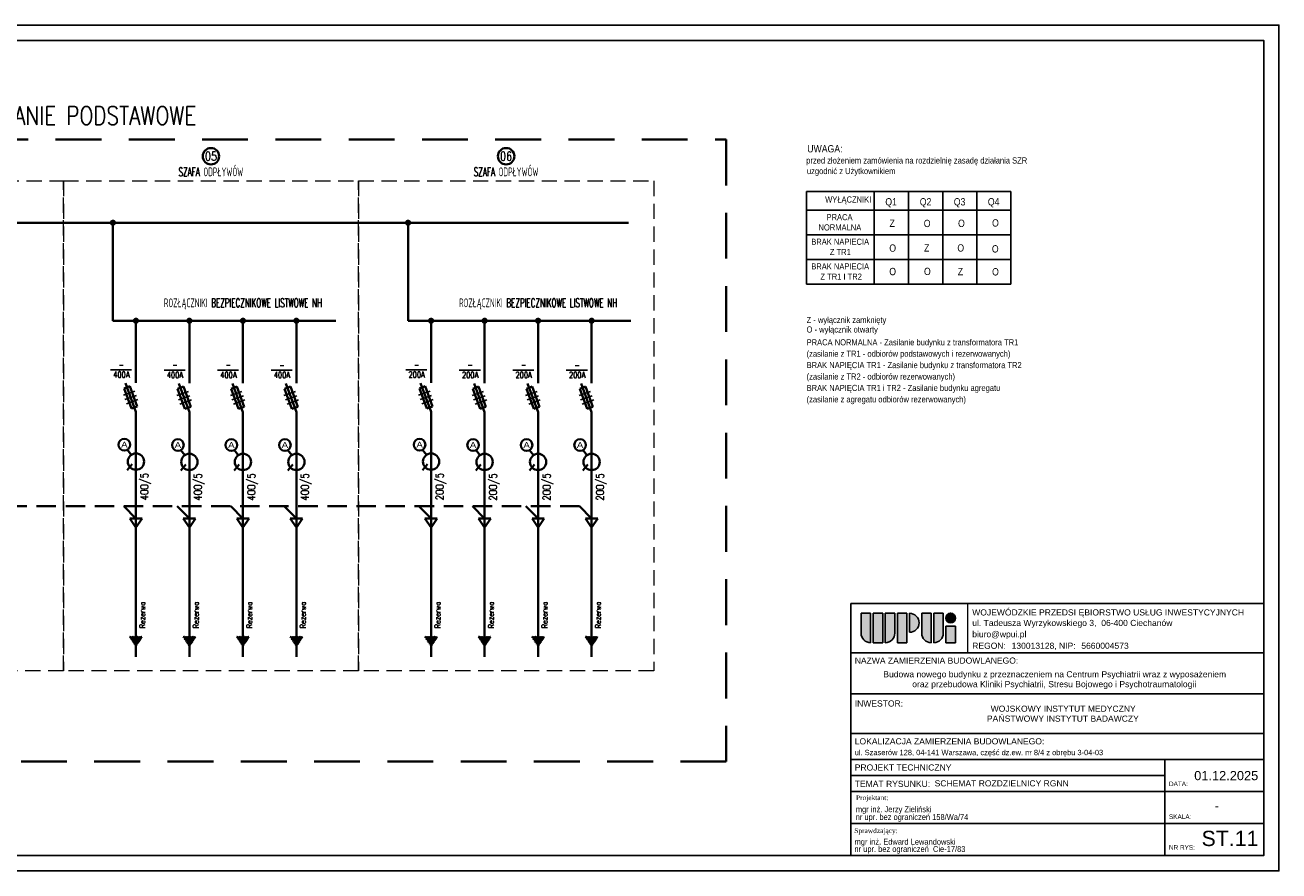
# Model space of a CAD drawing. Header units: millimetres. Extents: x -3526 to -1991, y 3916 to 4843.
# Tile 8 of 10: x -2402 to -1991, y 4245 to 4522. Entities that reach past the tile are written whole.
import ezdxf
from ezdxf.enums import TextEntityAlignment as Align

# ---------------------------------------------------------------- set-up
doc = ezdxf.new("R2010")
doc.units = ezdxf.units.MM
for name, pattern in [('DASHED', [0.75, 0.5, -0.25]), ('DASHED2', [9.525, 6.35, -3.175]), ('New Line201', [0.8, 0.5, -0.3])]:
    doc.linetypes.add(name, pattern=pattern)
for name, color, linetype in [('_E_ELE0_opis', 7, 'Continuous'), ('BA_TXS', 7, 'Continuous'), ('ELE2', 6, 'Continuous'), ('Tabelka', 7, 'Continuous')]:
    doc.layers.add(name, color=color, linetype=linetype)
for name, color, linetype, lineweight in [('_E_x_tabelka', 7, 'Continuous', 25), ('_ELTECH_ELE1', 1, 'Continuous', 35), ('_ELTECH_ELE2', 6, 'Continuous', 25), ('_ELTECH_ELE3', 40, 'Continuous', 40), ('_ELTECH_ELE4', 4, 'Continuous', 20)]:
    doc.layers.add(name, color=color, linetype=linetype, lineweight=lineweight)
doc.styles.add('Arial', font='Arial', dxfattribs={"height": 1})
doc.styles.add('Arial_2', font='arial.ttf', dxfattribs={"height": 0.2})
doc.styles.add('Arial_3', font='arial.ttf', dxfattribs={"height": 0.15})
doc.styles.add('Arial_4', font='arial.ttf', dxfattribs={"height": 0.3})
doc.styles.add('Arial_6', font='arial.ttf', dxfattribs={"height": 0.175})
doc.styles.add('BIKTS', font='arial.ttf', dxfattribs={"width": 0.85})
doc.styles.add('SIMPLEX', font='simplex.shx', dxfattribs={"width": 0.8, "height": 2})
doc.styles.add('STAŁY', font='times.ttf')
doc.styles.add('wpisywanie', font='arial.ttf')

# ---------------------------------------------------------------- blocks, each defined once
blk = doc.blocks.new('EL-ROZB')
at = {"layer": '_ELTECH_ELE1'}
for p, q in [((0, -2.5), (0, 0)), ((-3.85, -4.35), (-1.97, -3.67)), ((-3.42, -2.6), (0, -12)), ((-1.97, -3.67), (0.43, -10.25)), ((-1.45, -10.93), (-3.85, -4.35)), ((0.43, -10.25), (-1.45, -10.93)), ((0, -12), (0, -15))]:
    blk.add_line(p, q, dxfattribs=at)
at = {"layer": 'ELE2'}
for p, q in [((-4.1, -6.58), (-0.34, -5.21)), ((-3.59, -7.99), (0.17, -6.62)), ((-3.08, -9.4), (0.68, -8.03))]:
    blk.add_line(p, q, dxfattribs=at)

msp = doc.modelspace()

# ---------------------------------------------------------------- hatches: boundary and pattern name
at = {"layer": '_ELTECH_ELE1'}
h = msp.add_hatch(dxfattribs=at)
h.set_pattern_fill('ANSI38', color=256, angle=360, style=0)
h.set_pattern_definition([(45, (-2436.31477, 4099.5308), (-0.08838835, 0.08838835), []), (135, (-2436.31477, 4099.5308), (-0.26516504, 0.08838835), [0.3125, -0.1875])])
h.paths.add_polyline_path([(-2363.31, 4322.05), (-2367.31, 4322.05), (-2365.31, 4319.05)])
h = msp.add_hatch(dxfattribs=at)
h.set_pattern_fill('ANSI38', color=256, angle=360, style=0)
h.set_pattern_definition([(45, (-2418.7891, 4099.5308), (-0.08838835, 0.08838835), []), (135, (-2418.7891, 4099.5308), (-0.26516504, 0.08838835), [0.3125, -0.1875])])
h.paths.add_polyline_path([(-2345.79, 4322.05), (-2349.79, 4322.05), (-2347.79, 4319.05)])
h = msp.add_hatch(dxfattribs=at)
h.set_pattern_fill('ANSI38', color=256, angle=360, style=0)
h.set_pattern_definition([(45, (-2401.26345, 4099.5308), (-0.08838835, 0.08838835), []), (135, (-2401.26345, 4099.5308), (-0.26516504, 0.08838835), [0.3125, -0.1875])])
h.paths.add_polyline_path([(-2328.26, 4322.05), (-2332.26, 4322.05), (-2330.26, 4319.05)])
h = msp.add_hatch(dxfattribs=at)
h.set_pattern_fill('ANSI38', color=256, angle=360, style=0)
h.set_pattern_definition([(45, (-2383.73779, 4099.5308), (-0.08838835, 0.08838835), []), (135, (-2383.73779, 4099.5308), (-0.26516504, 0.08838835), [0.3125, -0.1875])])
h.paths.add_polyline_path([(-2310.74, 4322.05), (-2314.74, 4322.05), (-2312.74, 4319.05)])
h = msp.add_hatch(dxfattribs=at)
h.set_pattern_fill('ANSI38', color=256, angle=360, style=0)
h.set_pattern_definition([(45, (-2339.62093, 4099.5308), (-0.08838835, 0.08838835), []), (135, (-2339.62093, 4099.5308), (-0.26516504, 0.08838835), [0.3125, -0.1875])])
h.paths.add_polyline_path([(-2266.62, 4322.05), (-2270.62, 4322.05), (-2268.62, 4319.05)])
h = msp.add_hatch(dxfattribs=at)
h.set_pattern_fill('ANSI38', color=256, angle=360, style=0)
h.set_pattern_definition([(45, (-2322.09527, 4099.5308), (-0.08838835, 0.08838835), []), (135, (-2322.09527, 4099.5308), (-0.26516504, 0.08838835), [0.3125, -0.1875])])
h.paths.add_polyline_path([(-2249.1, 4322.05), (-2253.1, 4322.05), (-2251.1, 4319.05)])
h = msp.add_hatch(dxfattribs=at)
h.set_pattern_fill('ANSI38', color=256, angle=360, style=0)
h.set_pattern_definition([(45, (-2304.56961, 4099.5308), (-0.08838835, 0.08838835), []), (135, (-2304.56961, 4099.5308), (-0.26516504, 0.08838835), [0.3125, -0.1875])])
h.paths.add_polyline_path([(-2231.57, 4322.05), (-2235.57, 4322.05), (-2233.57, 4319.05)])
h = msp.add_hatch(dxfattribs=at)
h.set_pattern_fill('ANSI38', color=256, angle=360, style=0)
h.set_pattern_definition([(45, (-2287.04395, 4099.5308), (-0.08838835, 0.08838835), []), (135, (-2287.04395, 4099.5308), (-0.26516504, 0.08838835), [0.3125, -0.1875])])
h.paths.add_polyline_path([(-2214.04, 4322.05), (-2218.04, 4322.05), (-2216.04, 4319.05)])
at = {"layer": 'Tabelka', "lineweight": 25}
h = msp.add_hatch(color=92, dxfattribs=at)
edge = h.paths.add_edge_path()
edge.add_line((-2127.77, 4329.75), (-2124.65, 4329.75))
edge.add_line((-2124.65, 4329.75), (-2124.65, 4320.13))
edge.add_arc((-2124.65, 4323.24), 3.11, 180, 270, ccw=False)
edge.add_line((-2127.77, 4323.24), (-2127.77, 4329.75))
h.paths.add_polyline_path([(-2120.69, 4320.13), (-2123.81, 4320.13), (-2123.81, 4329.75), (-2120.69, 4329.75)])
edge = h.paths.add_edge_path()
edge.add_line((-2119.84, 4329.75), (-2116.73, 4329.75))
edge.add_line((-2116.73, 4329.75), (-2116.73, 4323.24))
edge.add_arc((-2119.84, 4323.24), 3.11, 270, 360, ccw=False)
edge.add_line((-2119.84, 4320.13), (-2119.84, 4329.75))
h.paths.add_polyline_path([(-2115.85, 4320.13), (-2115.85, 4329.75), (-2112.74, 4329.75), (-2112.74, 4320.13)])
edge = h.paths.add_edge_path()
edge.add_line((-2111.89, 4323.52), (-2111.89, 4329.75))
edge.add_arc((-2111.89, 4326.64), 3.11, -90, 90, ccw=False)
edge = h.paths.add_edge_path()
edge.add_line((-2107.92, 4329.75), (-2104.81, 4329.75))
edge.add_line((-2104.81, 4329.75), (-2104.81, 4320.13))
edge.add_arc((-2104.81, 4323.24), 3.11, 180, 270, ccw=False)
edge.add_line((-2107.92, 4323.24), (-2107.92, 4329.75))
edge = h.paths.add_edge_path()
edge.add_line((-2103.96, 4329.75), (-2100.85, 4329.75))
edge.add_line((-2100.85, 4329.75), (-2100.85, 4323.24))
edge.add_arc((-2103.96, 4323.24), 3.11, 270, 360, ccw=False)
edge.add_line((-2103.96, 4320.13), (-2103.96, 4329.75))
h.paths.add_polyline_path([(-2100, 4325.58), (-2096.89, 4325.58), (-2096.89, 4320.13), (-2100, 4320.13)])
h = msp.add_hatch(color=1, dxfattribs=at)
edge = h.paths.add_edge_path()
edge.add_arc((-2098.44, 4328.19), 1.56, 225, 405)
edge.add_arc((-2098.44, 4328.19), 1.56, 45, 225)

# ---------------------------------------------------------------- linework, layer by layer
at = {"ltscale": 50}
for p, q in [((-2145.62, 4467.88), (-2078.71, 4467.88)), ((-2145.62, 4467.88), (-2145.62, 4437.51)), ((-2123.45, 4467.88), (-2123.45, 4437.51)), ((-2112.29, 4467.88), (-2112.29, 4437.51)), ((-2101.01, 4467.88), (-2101.01, 4437.51)), ((-2089.86, 4467.88), (-2089.86, 4437.51)), ((-2078.71, 4467.88), (-2078.71, 4437.51)), ((-2145.62, 4461.72), (-2078.71, 4461.72)), ((-2145.62, 4453.65), (-2078.71, 4453.65)), ((-2145.62, 4445.58), (-2078.71, 4445.58)), ((-2145.62, 4437.51), (-2078.71, 4437.51))]:
    msp.add_line(p, q, dxfattribs=at)
at = {"layer": '_E_x_tabelka'}
for points in [[(-3525.84, 4522.38), (-1990.91, 4522.38), (-1990.91, 4245.38), (-3525.84, 4245.38)], [(-3510.84, 4517.38), (-1995.91, 4517.38), (-1995.91, 4250.38), (-3510.84, 4250.38)]]:
    msp.add_lwpolyline(points, close=True, dxfattribs=at)
at = {"layer": '_ELTECH_ELE1'}
for p, q in [((-2365.31, 4407.75), (-2365.31, 4425.56)), ((-2347.79, 4407.64), (-2347.79, 4425.56)), ((-2330.26, 4407.64), (-2330.26, 4425.56)), ((-2312.74, 4407.64), (-2312.74, 4425.56)), ((-2268.62, 4407.75), (-2268.62, 4425.56)), ((-2251.09, 4407.64), (-2251.09, 4425.56)), ((-2233.57, 4407.64), (-2233.57, 4425.56)), ((-2216.04, 4407.64), (-2216.04, 4425.56)), ((-2365.31, 4392.75), (-2365.31, 4315.51)), ((-2347.79, 4392.64), (-2347.79, 4315.51)), ((-2330.26, 4392.64), (-2330.26, 4315.51)), ((-2312.74, 4392.64), (-2312.74, 4315.51)), ((-2268.62, 4392.75), (-2268.62, 4315.51)), ((-2251.09, 4392.64), (-2251.09, 4315.51)), ((-2233.57, 4392.64), (-2233.57, 4315.51)), ((-2216.04, 4392.64), (-2216.04, 4315.51))]:
    msp.add_line(p, q, dxfattribs=at)
at = {"layer": '_ELTECH_ELE1', "linetype": 'DASHED2'}
msp.add_line((-2220.04, 4364.8), (-2669.82, 4364.8), dxfattribs=at)
at = {"layer": '_ELTECH_ELE1', "linetype": 'DASHED2', "ltscale": 10}
for p, q in [((-2365.31, 4360.8), (-2369.31, 4364.8)), ((-2347.79, 4360.81), (-2351.79, 4364.81)), ((-2330.26, 4360.81), (-2334.26, 4364.81)), ((-2312.74, 4360.81), (-2316.74, 4364.81)), ((-2268.62, 4360.8), (-2272.62, 4364.8)), ((-2251.09, 4360.81), (-2255.09, 4364.81)), ((-2233.57, 4360.81), (-2237.57, 4364.81)), ((-2216.04, 4360.81), (-2220.04, 4364.81))]:
    msp.add_line(p, q, dxfattribs=at)
at = {"layer": '_ELTECH_ELE1', "const_width": 1}
for points in [[(-2373.35, 4457.66, 1), (-2372.35, 4457.66, 1)], [(-2276.66, 4457.66, 1), (-2275.66, 4457.66, 1)], [(-2365.81, 4425.56, 1), (-2364.81, 4425.56, 1)], [(-2348.29, 4425.56, 1), (-2347.29, 4425.56, 1)], [(-2330.76, 4425.56, 1), (-2329.76, 4425.56, 1)], [(-2313.24, 4425.56, 1), (-2312.24, 4425.56, 1)], [(-2269.12, 4425.56, 1), (-2268.12, 4425.56, 1)], [(-2251.59, 4425.56, 1), (-2250.59, 4425.56, 1)], [(-2234.07, 4425.56, 1), (-2233.07, 4425.56, 1)], [(-2216.54, 4425.56, 1), (-2215.54, 4425.56, 1)]]:
    msp.add_lwpolyline(points, format="xyb", close=True, dxfattribs=at)
at = {"layer": '_ELTECH_ELE1', "linetype": 'DASHED2', "ltscale": 10}
for points in [[(-2365.31, 4357.8), (-2363.31, 4360.8), (-2367.31, 4360.8)], [(-2347.79, 4357.81), (-2345.79, 4360.81), (-2349.79, 4360.81)], [(-2330.26, 4357.81), (-2328.26, 4360.81), (-2332.26, 4360.81)], [(-2312.74, 4357.81), (-2310.74, 4360.81), (-2314.74, 4360.81)], [(-2268.62, 4357.8), (-2266.62, 4360.8), (-2270.62, 4360.8)], [(-2251.09, 4357.81), (-2249.09, 4360.81), (-2253.09, 4360.81)], [(-2233.57, 4357.81), (-2231.57, 4360.81), (-2235.57, 4360.81)], [(-2216.04, 4357.81), (-2214.04, 4360.81), (-2218.04, 4360.81)]]:
    msp.add_lwpolyline(points, close=True, dxfattribs=at)
at = {"layer": '_ELTECH_ELE1'}
for centre in [(-2340.73, 4479.44), (-2244.04, 4479.44)]:
    msp.add_circle(centre, 2.69, dxfattribs=at)
for centre, major_axis in [((-2369.09, 4384.97), (0, 1.92)), ((-2351.56, 4384.86), (0, 1.92)), ((-2334.04, 4384.86), (0, 1.92)), ((-2316.51, 4384.86), (0, 1.92)), ((-2272.39, 4384.97), (0, 1.92)), ((-2254.87, 4384.86), (0, 1.92)), ((-2237.34, 4384.86), (0, 1.92)), ((-2219.82, 4384.86), (0, 1.92)), ((-2365.31, 4379.43), (0, 2.67)), ((-2347.79, 4379.32), (0, 2.67)), ((-2330.26, 4379.32), (0, 2.67)), ((-2312.74, 4379.32), (0, 2.67)), ((-2268.62, 4379.43), (0, 2.67)), ((-2251.09, 4379.32), (0, 2.67)), ((-2233.57, 4379.32), (0, 2.67)), ((-2216.04, 4379.32), (0, 2.67))]:
    msp.add_ellipse(centre, major_axis=major_axis, ratio=1, start_param=0, end_param=6.28318, dxfattribs=at)
for points in [[(-2368.11, 4383.31), (-2368.11, 4383.31), (-2366.85, 4381.6), (-2366.85, 4381.6)], [(-2350.59, 4383.2), (-2350.59, 4383.2), (-2349.33, 4381.5), (-2349.33, 4381.5)], [(-2333.06, 4383.2), (-2333.06, 4383.2), (-2331.8, 4381.5), (-2331.8, 4381.5)], [(-2315.54, 4383.2), (-2315.54, 4383.2), (-2314.28, 4381.5), (-2314.28, 4381.5)], [(-2271.42, 4383.31), (-2271.42, 4383.31), (-2270.16, 4381.6), (-2270.16, 4381.6)], [(-2253.89, 4383.2), (-2253.89, 4383.2), (-2252.63, 4381.5), (-2252.63, 4381.5)], [(-2236.37, 4383.2), (-2236.37, 4383.2), (-2235.11, 4381.5), (-2235.11, 4381.5)], [(-2218.84, 4383.2), (-2218.84, 4383.2), (-2217.58, 4381.5), (-2217.58, 4381.5)], [(-2366.53, 4378.6), (-2366.53, 4378.6), (-2368.15, 4376.63), (-2368.15, 4376.63)], [(-2349, 4378.5), (-2349, 4378.5), (-2350.62, 4376.53), (-2350.62, 4376.53)], [(-2331.47, 4378.5), (-2331.47, 4378.5), (-2333.1, 4376.53), (-2333.1, 4376.53)], [(-2313.95, 4378.5), (-2313.95, 4378.5), (-2315.57, 4376.53), (-2315.57, 4376.53)], [(-2269.83, 4378.6), (-2269.83, 4378.6), (-2271.45, 4376.63), (-2271.45, 4376.63)], [(-2252.31, 4378.5), (-2252.31, 4378.5), (-2253.93, 4376.53), (-2253.93, 4376.53)], [(-2234.78, 4378.5), (-2234.78, 4378.5), (-2236.4, 4376.53), (-2236.4, 4376.53)], [(-2217.26, 4378.5), (-2217.26, 4378.5), (-2218.88, 4376.53), (-2218.88, 4376.53)]]:
    msp.add_open_spline(points, degree=3, dxfattribs=at)
at = {"layer": '_ELTECH_ELE2'}
for p, q in [((-2373.6, 4409.45), (-2366.71, 4409.45)), ((-2356.08, 4409.35), (-2349.19, 4409.35)), ((-2338.55, 4409.35), (-2331.66, 4409.35)), ((-2321.03, 4409.35), (-2314.14, 4409.35)), ((-2276.91, 4409.45), (-2270.02, 4409.45)), ((-2259.38, 4409.35), (-2252.49, 4409.35)), ((-2241.86, 4409.35), (-2234.97, 4409.35)), ((-2224.33, 4409.35), (-2217.44, 4409.35))]:
    msp.add_line(p, q, dxfattribs=at)
at = {"layer": '_ELTECH_ELE3'}
for p, q in [((-2585.7, 4457.66), (-2204, 4457.66)), ((-2372.85, 4457.66), (-2372.85, 4425.56)), ((-2276.16, 4457.66), (-2276.16, 4425.56)), ((-2372.85, 4425.56), (-2299.85, 4425.56)), ((-2276.16, 4425.56), (-2203.16, 4425.56))]:
    msp.add_line(p, q, dxfattribs=at)
at = {"layer": '_ELTECH_ELE3', "linetype": 'New Line201', "lineweight": 35, "ltscale": 30}
msp.add_lwpolyline([(-3495.6, 4484.89), (-2171.93, 4484.89), (-2171.93, 4281.17), (-3495.6, 4281.17)], close=True, dxfattribs=at)
at = {"layer": '_ELTECH_ELE4', "linetype": 'DASHED', "ltscale": 10}
for points in [[(-2438.66, 4471.4), (-2389.08, 4471.4), (-2389.08, 4310.94), (-2438.66, 4310.94)], [(-2389.08, 4471.4), (-2292.39, 4471.4), (-2292.39, 4310.95), (-2389.08, 4310.95)], [(-2292.39, 4471.4), (-2195.69, 4471.4), (-2195.69, 4310.95), (-2292.39, 4310.95)]]:
    msp.add_lwpolyline(points, close=True, dxfattribs=at)
at = {"layer": 'Tabelka'}
for p, q in [((-2131.1, 4250.38), (-2131.1, 4333)), ((-2131.1, 4333), (-1995.91, 4333)), ((-2127.77, 4329.75), (-2127.77, 4323.24)), ((-2124.65, 4329.75), (-2127.77, 4329.75)), ((-2127.77, 4323.24), (-2127.77, 4329.75)), ((-2127.77, 4329.75), (-2124.65, 4329.75)), ((-2124.65, 4320.13), (-2124.65, 4329.75)), ((-2124.65, 4329.75), (-2124.65, 4320.13)), ((-2120.69, 4329.75), (-2123.81, 4329.75)), ((-2123.81, 4329.75), (-2123.81, 4320.13)), ((-2120.69, 4329.75), (-2123.81, 4329.75)), ((-2123.81, 4329.75), (-2123.81, 4320.13)), ((-2120.69, 4320.13), (-2120.69, 4329.75)), ((-2120.69, 4320.13), (-2120.69, 4329.75)), ((-2119.84, 4329.75), (-2119.84, 4320.13)), ((-2116.73, 4329.75), (-2119.84, 4329.75)), ((-2116.73, 4329.75), (-2119.84, 4329.75)), ((-2119.84, 4329.75), (-2119.84, 4320.13)), ((-2116.73, 4323.24), (-2116.73, 4329.75)), ((-2116.73, 4323.24), (-2116.73, 4329.75)), ((-2112.74, 4329.75), (-2115.85, 4329.75)), ((-2115.85, 4329.75), (-2115.85, 4320.13)), ((-2115.85, 4329.75), (-2115.85, 4320.13)), ((-2112.74, 4329.75), (-2115.85, 4329.75)), ((-2112.74, 4320.13), (-2112.74, 4329.75)), ((-2112.74, 4320.13), (-2112.74, 4329.75)), ((-2111.89, 4329.75), (-2111.89, 4323.52)), ((-2111.89, 4323.52), (-2111.89, 4329.75)), ((-2107.92, 4329.75), (-2107.92, 4323.24)), ((-2104.81, 4329.75), (-2107.92, 4329.75)), ((-2107.92, 4323.24), (-2107.92, 4329.75)), ((-2107.92, 4329.75), (-2104.81, 4329.75)), ((-2104.81, 4320.13), (-2104.81, 4329.75)), ((-2104.81, 4329.75), (-2104.81, 4328.9)), ((-2104.81, 4329.75), (-2104.81, 4320.13)), ((-2103.96, 4329.75), (-2103.96, 4320.13)), ((-2100.85, 4329.75), (-2103.96, 4329.75)), ((-2100.85, 4329.75), (-2103.96, 4329.75)), ((-2103.96, 4329.75), (-2103.96, 4320.13)), ((-2100.85, 4323.24), (-2100.85, 4329.75)), ((-2100.85, 4323.24), (-2100.85, 4329.75)), ((-2100, 4325.58), (-2100, 4320.13)), ((-2096.89, 4325.58), (-2100, 4325.58)), ((-2100, 4325.58), (-2100, 4320.13)), ((-2096.89, 4325.58), (-2100, 4325.58)), ((-2096.89, 4320.13), (-2096.89, 4325.58)), ((-2096.89, 4320.13), (-2096.89, 4325.58)), ((-2131.1, 4316.75), (-1995.91, 4316.75)), ((-2123.81, 4320.13), (-2120.69, 4320.13)), ((-2123.81, 4320.13), (-2120.69, 4320.13)), ((-2115.85, 4320.13), (-2112.74, 4320.13)), ((-2115.85, 4320.13), (-2112.74, 4320.13)), ((-2100, 4320.13), (-2096.89, 4320.13)), ((-2100, 4320.13), (-2096.89, 4320.13)), ((-2131.1, 4303.33), (-1995.91, 4303.33)), ((-2131.1, 4290.36), (-1995.91, 4290.36)), ((-2131.1, 4281.88), (-1995.91, 4281.88)), ((-2131.1, 4281.88), (-1995.91, 4281.88)), ((-2028.23, 4281.88), (-2028.23, 4250.38)), ((-2131.1, 4276.63), (-2028.23, 4276.63)), ((-2131.1, 4271.38), (-1995.91, 4271.38)), ((-2131.1, 4260.88), (-1995.91, 4260.88))]:
    msp.add_line(p, q, dxfattribs=at)
at = {"layer": 'Tabelka', "color": 10, "lineweight": 18}
msp.add_line((-2092.81, 4316.75), (-2092.81, 4333), dxfattribs=at)
at = {"layer": 'Tabelka'}
msp.add_circle((-2098.44, 4328.19), 1.56, dxfattribs=at)
for centre, radius, start, end in [((-2111.89, 4326.64), 3.11, 270, 90), ((-2111.89, 4326.64), 3.11, 0, 90), ((-2098.44, 4328.19), 1.56, 45, 225), ((-2098.44, 4328.19), 1.56, 225, 45), ((-2111.89, 4326.64), 3.11, 270, 0), ((-2124.65, 4323.24), 3.11, 180, 270), ((-2124.65, 4323.24), 3.11, 180, 270), ((-2119.84, 4323.24), 3.11, 270, 0), ((-2119.84, 4323.24), 3.11, 270, 0), ((-2104.81, 4323.24), 3.11, 180, 270), ((-2104.81, 4323.24), 3.11, 180, 270), ((-2103.96, 4323.24), 3.11, 270, 0), ((-2103.96, 4323.24), 3.11, 270, 0)]:
    msp.add_arc(centre, radius, start, end, dxfattribs=at)

# ---------------------------------------------------------------- block references
at = {"layer": '_ELTECH_ELE1'}
for p in [(-2365.31, 4407.75), (-2347.79, 4407.64), (-2330.26, 4407.64), (-2312.74, 4407.64), (-2268.62, 4407.75), (-2251.09, 4407.64), (-2233.57, 4407.64), (-2216.04, 4407.64)]:
    msp.add_blockref('EL-ROZB', p, dxfattribs=at)

# ---------------------------------------------------------------- texts
at = {"layer": '_E_ELE0_opis', "style": 'wpisywanie'}
msp.add_text('ST.11', height=5, dxfattribs=at).set_placement((-2016.26, 4253.53))
at = {"layer": '_ELTECH_ELE1', "style": 'SIMPLEX'}
for s, height, width, p in [('SEKCJA I - ZASILANIE PODSTAWOWE', 6, 0.8, (-2404.16, 4492.74)), ('05', 2.875, 0.8, (-2340.73, 4479.44)), ('06', 2.875, 0.8, (-2244.04, 4479.44)), ('SZAFA ODPŁYWÓW', 2.8747, 0.6, (-2340.73, 4474.32)), ('SZAFA ODPŁYWÓW', 2.8747, 0.6, (-2244.04, 4474.32)), ('ROZŁĄCZNIKI BEZPIECZNIKOWE LISTWOWE NH', 2.8747, 0.6, (-2330.26, 4431.43)), ('ROZŁĄCZNIKI BEZPIECZNIKOWE LISTWOWE NH', 2.8747, 0.6, (-2233.57, 4431.43))]:
    msp.add_text(s, height=height, dxfattribs=dict(at, width=width)).set_placement(p, align=Align.MIDDLE_CENTER)
at = {"layer": '_ELTECH_ELE2', "style": 'SIMPLEX', "width": 0.8}
for s, p in [('-', (-2370.06, 4410.18)), ('-', (-2352.53, 4410.18)), ('-', (-2335.01, 4410.18)), ('-', (-2317.48, 4410.08)), ('-', (-2273.36, 4410.18)), ('-', (-2255.84, 4410.18)), ('-', (-2238.31, 4410.18)), ('-', (-2220.79, 4410.08)), ('400A', (-2370.06, 4406.93)), ('400A', (-2352.53, 4406.82)), ('400A', (-2335.01, 4406.82)), ('400A', (-2317.48, 4406.82)), ('200A', (-2273.36, 4406.93)), ('200A', (-2255.84, 4406.82)), ('200A', (-2238.31, 4406.82)), ('200A', (-2220.79, 4406.82))]:
    msp.add_text(s, height=2, dxfattribs=at).set_placement(p, align=Align.CENTER)
at = {"layer": '_ELTECH_ELE2', "style": 'Arial', "oblique": 0, "width": 1.2}
for p in [(-2369.09, 4384.97), (-2351.56, 4384.86), (-2334.04, 4384.86), (-2316.51, 4384.86), (-2272.39, 4384.97), (-2254.87, 4384.86), (-2237.34, 4384.86), (-2219.82, 4384.86)]:
    msp.add_text('A', height=1.9, dxfattribs=at).set_placement(p, align=Align.MIDDLE_CENTER)
at = {"layer": '_ELTECH_ELE2', "style": 'SIMPLEX', "width": 0.8}
for s, p in [('400/5', (-2361.26, 4371.24)), ('400/5', (-2343.73, 4371.13)), ('400/5', (-2326.21, 4371.13)), ('400/5', (-2308.68, 4371.13)), ('200/5', (-2264.56, 4371.24)), ('200/5', (-2247.04, 4371.13)), ('200/5', (-2229.51, 4371.13)), ('200/5', (-2211.99, 4371.13))]:
    msp.add_text(s, height=2.56, rotation=90, dxfattribs=at).set_placement(p, align=Align.CENTER)
for p in [(-2362.27, 4324.81), (-2344.74, 4324.81), (-2327.22, 4324.81), (-2309.69, 4324.81), (-2265.57, 4324.81), (-2248.05, 4324.81), (-2230.52, 4324.81), (-2213, 4324.81)]:
    msp.add_text('Rezerwa', height=1.8, rotation=90, dxfattribs=at).set_placement(p)
at = {"layer": 'BA_TXS', "style": 'BIKTS', "width": 0.85}
for s, height, p in [('UWAGA:', 2.4, (-2145.41, 4480.69)), ('przed złożeniem zamówienia na rozdzielnię zasadę działania SZR', 2, (-2145.74, 4477.05)), ('uzgodnić z Użytkownikiem', 2, (-2145.51, 4473.58)), ('WYŁĄCZNIKI', 2, (-2139.54, 4464.26)), ('Q1', 2.4, (-2119.84, 4463.31)), ('Q2', 2.4, (-2108.56, 4463.31)), ('Q3', 2.4, (-2097.41, 4463.31)), ('Q4', 2.4, (-2086.26, 4463.32)), ('PRACA', 2, (-2139.09, 4458.49)), ('NORMALNA', 2, (-2141.73, 4455.12)), ('Z', 2.4, (-2118.46, 4456.27)), ('O', 2.4, (-2107.25, 4456.23)), ('O', 2.4, (-2096.02, 4456.27)), ('O', 2.4, (-2084.87, 4456.4)), ('BRAK NAPIECIA', 2, (-2144.1, 4450.42)), ('Z TR1', 2, (-2138.01, 4447.08)), ('O', 2.4, (-2118.54, 4448.16)), ('Z', 2.4, (-2107.17, 4448.2)), ('O', 2.4, (-2096.24, 4448.2)), ('O', 2.4, (-2084.94, 4447.9)), ('BRAK NAPIECIA', 2, (-2144.1, 4442.35)), ('Z TR1 I TR2', 2, (-2141.1, 4439.01)), ('O', 2.4, (-2118.54, 4440.48)), ('O', 2.4, (-2107.17, 4440.52)), ('Z', 2.4, (-2096.1, 4440.48)), ('O', 2.4, (-2084.87, 4440.39)), ('Z - wyłącznik zamknięty', 2, (-2145.62, 4424.83)), ('O - wyłącznik otwarty', 2, (-2145.62, 4421.7)), ('PRACA NORMALNA - Zasilanie budynku z transformatora TR1', 2, (-2145.62, 4417.5)), ('(zasilanie z TR1 - odbiorów podstawowych i rezerwowanych)', 2, (-2145.62, 4413.76)), ('BRAK NAPIĘCIA TR1 - Zasilanie budynku z transformatora TR2', 2, (-2145.62, 4410.03)), ('(zasilanie z TR2 - odbiorów rezerwowanych)', 2, (-2145.62, 4406.29)), ('BRAK NAPIĘCIA TR1 i TR2 - Zasilanie budynku agregatu', 2, (-2145.62, 4402.56)), ('(zasilanie z agregatu odbiorów rezerwowanych)', 2, (-2145.62, 4398.82))]:
    msp.add_text(s, height=height, dxfattribs=at).set_placement(p)
at = {"layer": 'Tabelka', "color": 7, "linetype": 'Continuous', "lineweight": 9, "style": 'wpisywanie'}
msp.add_text('SCHEMAT ROZDZIELNICY RGNN', height=2, dxfattribs=at).set_placement((-2103.68, 4273.06))
at = {"layer": 'Tabelka', "style": 'STAŁY'}
for s, p in [('Projektant:', (-2129.45, 4268.57)), ('Sprawdzający:', (-2130, 4257.77))]:
    msp.add_text(s, height=1.584, dxfattribs=at).set_placement(p)
at = {"layer": 'Tabelka', "style": 'wpisywanie', "width": 0.8}
for s, p in [('nr upr. bez ograniczeń 158/Wa/74', (-2129.53, 4262.07)), ('mgr inż. Jerzy Zieliński', (-2129.49, 4264.62)), ('mgr inż. Edward Lewandowski', (-2129.9, 4253.98)), ('nr upr. bez ograniczeń  Cie-17/83 ', (-2129.94, 4251.6))]:
    msp.add_text(s, height=1.9139, dxfattribs=at).set_placement(p)
at = {"layer": 'Tabelka', "color": 7, "lineweight": 9, "attachment_point": 1}
for s, insert, char_height, width, style in [('WOJEWÓDZKIE PRZEDSI', (-2091.37, 4331.04), 2, 42.2489, 'Arial_2'), ('ĘBIORSTWO USŁUG INWESTYCYJNYCH', (-2056.51, 4331.04), 2, 66.9409, 'Arial_2'), ('ul. Tadeusza Wyrzykowskiego 3, ', (-2091.37, 4327.6), 2, 51.2278, 'Arial_2'), ('06-400 Ciechanów', (-2049.1, 4327.6), 2, 28.7004, 'Arial_2'), ('biuro@wpui.pl', (-2091.37, 4323.91), 2, 21.8861, 'Arial_2'), ('REGON: ', (-2091.37, 4320.12), 2, 14.5105, 'Arial_2'), ('130013128, NIP: ', (-2078.47, 4320.12), 2, 26.9367, 'Arial_2'), ('5660004573', (-2055.65, 4320.12), 2, 19.2405, 'Arial_2'), ('NAZWA ZAMIERZENIA BUDOWLANEGO:', (-2129.85, 4315.27), 2, 66.2996, 'Arial_2'), ('Budowa nowego budynku z przeznaczeniem na Centrum Psychiatrii wraz z wyposażeniem', (-2120.49, 4310.79), 2, 126.9873, 'Arial_2'), ('oraz przebudowa Kliniki Psychiatrii, Stresu Bojowego i Psychotraumatologii', (-2111.03, 4307.55), 2, 115.2025, 'Arial_2'), ('INWESTOR:', (-2129.85, 4301.22), 2, 19.6413, 'Arial_2'), ('PA', (-2086.58, 4296.26), 2, 4.6498, 'Arial_2'), ('WOJSKOWY INSTYTUT MEDYCZNY', (-2085.33, 4299.51), 2, 58.5232, 'Arial_2'), ('ŃSTWOWY INSTYTUT BADAWCZY', (-2082.75, 4296.26), 2, 56.8396, 'Arial_2'), ('LOKALIZACJA ZAMIERZENIA BUDOWLANEGO:', (-2129.85, 4288.82), 2, 76.8017, 'Arial_2'), ('ul. Szaserów 128, 04-141 Warszawa, cz', (-2129.85, 4285.04), 1.75, 52.8312, 'Arial_6'), ('ęść dz.ew. nr 8/4 z obrębu 3-04-03', (-2086.26, 4285.04), 1.75, 45.7764, 'Arial_6'), ('PROJEKT TECHNICZNY', (-2129.85, 4280.26), 2, 42.7299, 'Arial_2'), ('01.12.2025', (-2018.66, 4278.1), 3, 25.9747, 'Arial_4'), ('TEMAT RYSUNKU:', (-2129.85, 4274.9), 2, 30.384, 'Arial_2'), ('DATA:', (-2026.93, 4274.64), 1.5, 7.4557, 'Arial_3'), ('SKALA:', (-2026.93, 4263.89), 1.5, 8.8987, 'Arial_3'), ('-', (-2011.97, 4268.17), 3, 17.3164, 'Arial_4'), ('NR RYS:', (-2026.93, 4253.83), 1.5, 10.3418, 'Arial_3')]:
    msp.add_mtext(s, dxfattribs=dict(at, insert=insert, char_height=char_height, width=width, style=style))

doc.saveas('drawing.dxf')
